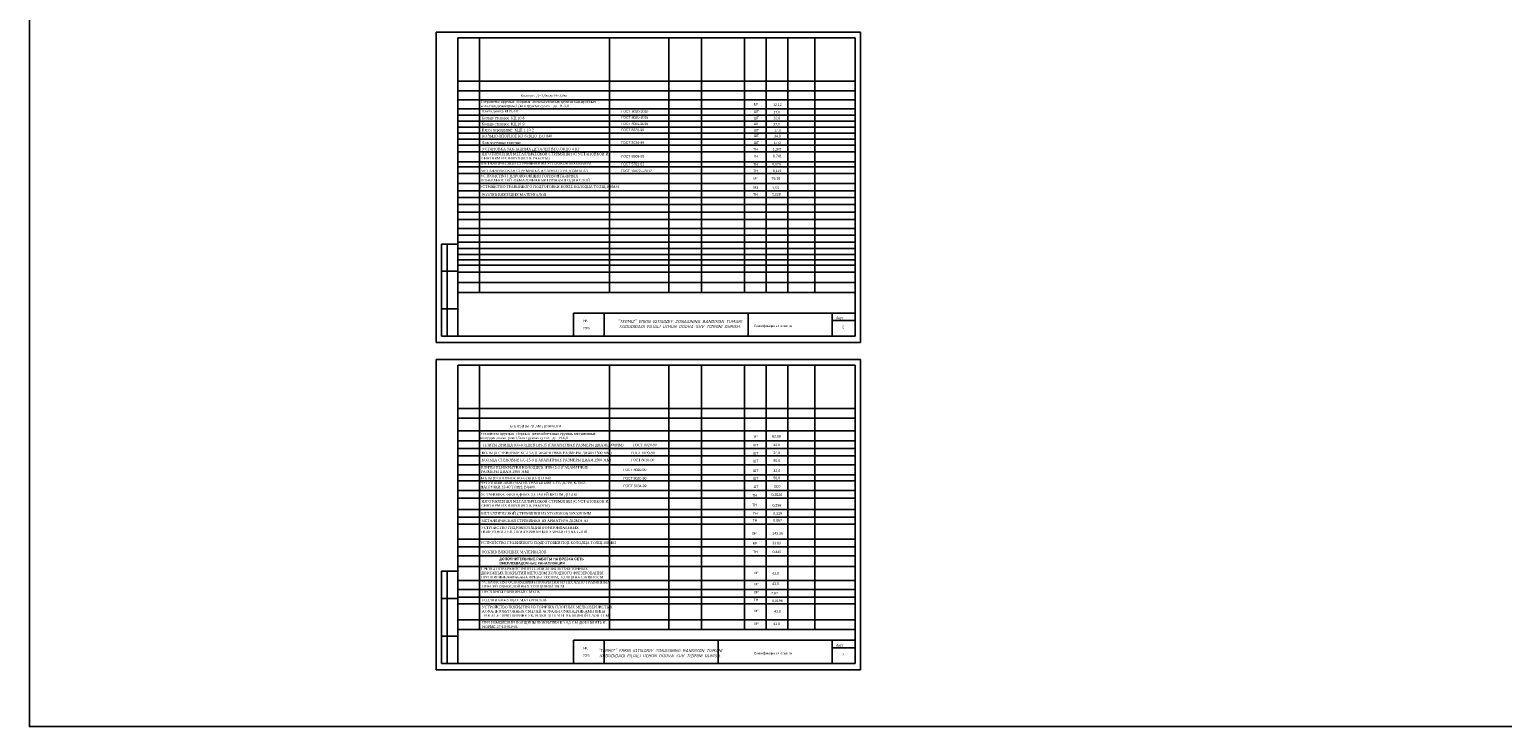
# Model space of a CAD drawing. Extents: x 0 to 362422, y 0 to 4201735.
# Tile 1 of 256: x 359505 to 360963, y 4195365 to 4196054. Entities that reach past the tile are written whole.
import ezdxf

# ---------------------------------------------------------------- set-up
doc = ezdxf.new("R2010")
doc.units = 0
doc.header["$LTSCALE"] = 0.5
doc.header["$MEASUREMENT"] = 0
doc.layers.add('ПРИМЕЧАНИЕ', color=7, linetype='Continuous', lineweight=25)
doc.styles.add('ГОСТ 250', font='isocpeur.ttf', dxfattribs={"height": 250})

msp = doc.modelspace()

# ---------------------------------------------------------------- linework, layer by layer
at = {"color": 30, "linetype": 'Continuous', "true_color": 0xf8991e}
msp.add_lwpolyline([(359505.061, 4201734.878), (362421.903, 4201734.878), (362421.903, 4195364.535), (359505.061, 4195364.535)], close=True, dxfattribs=at)
at = {"layer": 'ПРИМЕЧАНИЕ', "color": 0}
for p, q in [((360327.756, 4196051.658), (359907.756, 4196051.658)), ((359907.756, 4196051.658), (359907.756, 4195744.524)), ((360322.399, 4196046.301), (359929.185, 4196046.301)), ((359929.185, 4196046.301), (359929.185, 4195751.053)), ((359950.613, 4196046.301), (359950.613, 4195794.279)), ((360079.185, 4196046.301), (360079.185, 4195794.279)), ((360138.113, 4196046.301), (360138.113, 4195794.279)), ((360170.256, 4196046.301), (360170.256, 4195794.279)), ((360213.113, 4196046.301), (360213.113, 4195794.279)), ((360234.542, 4196046.301), (360234.542, 4195794.279)), ((360255.97, 4196046.301), (360255.97, 4195794.279)), ((360282.756, 4196046.301), (360282.756, 4195794.279)), ((360322.399, 4195751.053), (360322.399, 4196046.301)), ((360327.756, 4195744.524), (360327.756, 4196051.658)), ((359929.185, 4196003.444), (360322.399, 4196003.444)), ((359929.185, 4195993.801), (360322.399, 4195993.801)), ((359929.185, 4195984.927), (360322.399, 4195984.927)), ((359929.185, 4195975.86), (360322.399, 4195975.86)), ((359929.185, 4195969.775), (360322.399, 4195969.775)), ((359929.185, 4195963.801), (360322.399, 4195963.801)), ((359929.185, 4195957.827), (360322.399, 4195957.827)), ((359929.185, 4195951.853), (360322.399, 4195951.853)), ((359929.185, 4195945.879), (360322.399, 4195945.879)), ((360322.399, 4195940.013), (359929.185, 4195940.013)), ((359929.185, 4195933.492), (360322.399, 4195933.492)), ((360322.399, 4195923.626), (359929.185, 4195923.626)), ((359929.185, 4195918.359), (360322.399, 4195918.359)), ((359929.185, 4195912.02), (360322.399, 4195912.02)), ((359929.185, 4195902.08), (360322.399, 4195902.08)), ((359929.185, 4195894.786), (360322.399, 4195894.786)), ((360322.399, 4195888.197), (359929.185, 4195888.197)), ((359929.185, 4195881.301), (360322.399, 4195881.301)), ((359929.185, 4195873.801), (360322.399, 4195873.801)), ((359929.185, 4195866.301), (360322.399, 4195866.301)), ((359929.185, 4195857.621), (360322.399, 4195857.621)), ((359929.185, 4195850.754), (360322.399, 4195850.754)), ((359918.47, 4195751.053), (359918.47, 4195842.124)), ((360322.399, 4195843.801), (359929.185, 4195843.801)), ((359929.185, 4195837.58), (360322.399, 4195837.58)), ((359929.185, 4195831.625), (360322.399, 4195831.625)), ((359929.185, 4195826.336), (360322.399, 4195826.336)), ((359929.185, 4195821.301), (360322.399, 4195821.301)), ((359913.113, 4195815.339), (359929.185, 4195815.339)), ((360322.399, 4195814.359), (359929.185, 4195814.359)), ((359929.185, 4195803.971), (360322.399, 4195803.971)), ((360322.399, 4195794.279), (359929.185, 4195794.279)), ((359913.113, 4195777.839), (359929.185, 4195777.839)), ((360043.831, 4195751.053), (360043.831, 4195773.838)), ((360043.831, 4195773.838), (360073.949, 4195773.838)), ((360043.831, 4195751.053), (360043.831, 4195773.838)), ((360043.831, 4195773.838), (360073.949, 4195773.838)), ((360073.949, 4195773.838), (360073.949, 4195751.053)), ((360073.949, 4195751.053), (360073.949, 4195773.838)), ((360073.949, 4195773.838), (360299.812, 4195773.838)), ((360073.949, 4195773.838), (360073.949, 4195751.053)), ((360073.949, 4195751.053), (360073.949, 4195773.838)), ((360073.949, 4195773.838), (360299.812, 4195773.838)), ((360216.486, 4195773.838), (360216.486, 4195751.053)), ((360299.812, 4195773.838), (360299.812, 4195751.053)), ((360322.399, 4195773.838), (360299.812, 4195773.838)), ((360299.812, 4195751.053), (360299.812, 4195766.404)), ((360299.812, 4195766.404), (360322.399, 4195766.404)), ((360322.399, 4195766.404), (360322.399, 4195773.838)), ((360322.399, 4195773.838), (360322.399, 4195751.053)), ((360322.399, 4195751.053), (360322.399, 4195773.838)), ((359929.185, 4195751.053), (360322.399, 4195751.053)), ((360073.949, 4195751.053), (360043.831, 4195751.053)), ((360043.831, 4195751.053), (360073.949, 4195751.053)), ((360073.949, 4195751.053), (360043.831, 4195751.053)), ((360043.831, 4195751.053), (360073.949, 4195751.053)), ((360327.756, 4195727.685), (359907.756, 4195727.685)), ((359907.756, 4195727.685), (359907.756, 4195420.551)), ((360322.399, 4195722.328), (359929.185, 4195722.328)), ((359929.185, 4195722.328), (359929.185, 4195427.08)), ((359950.613, 4195722.328), (359950.613, 4195460.615)), ((360079.185, 4195722.328), (360079.185, 4195460.615)), ((360138.113, 4195722.328), (360138.113, 4195460.615)), ((360170.256, 4195722.328), (360170.256, 4195460.615)), ((360213.113, 4195722.328), (360213.113, 4195460.615)), ((360234.542, 4195722.328), (360234.542, 4195460.615)), ((360255.97, 4195722.328), (360255.97, 4195460.615)), ((360282.756, 4195722.328), (360282.756, 4195460.615)), ((360322.399, 4195427.08), (360322.399, 4195722.328)), ((360327.756, 4195420.551), (360327.756, 4195727.685)), ((359929.185, 4195679.471), (360322.399, 4195679.471)), ((359929.185, 4195669.828), (360322.399, 4195669.828)), ((359929.185, 4195657.088), (360322.399, 4195657.088)), ((359929.185, 4195647.328), (360322.399, 4195647.328)), ((359929.185, 4195639.828), (360322.399, 4195639.828)), ((359929.185, 4195632.328), (360322.399, 4195632.328)), ((359929.185, 4195623.434), (360322.399, 4195623.434)), ((360322.399, 4195613.55), (359929.185, 4195613.55)), ((359929.185, 4195607.67), (360322.399, 4195607.67)), ((360322.399, 4195598.295), (359929.185, 4195598.295)), ((359929.185, 4195590.511), (360322.399, 4195590.511)), ((359929.185, 4195579.238), (360322.399, 4195579.238)), ((359929.185, 4195571.664), (360322.399, 4195571.664)), ((360322.399, 4195564.828), (359929.185, 4195564.828)), ((359929.185, 4195549.828), (360322.399, 4195549.828)), ((359929.185, 4195542.328), (360322.399, 4195542.328)), ((359929.185, 4195533.648), (360322.399, 4195533.648)), ((359918.47, 4195427.08), (359918.47, 4195518.151)), ((360322.399, 4195522.981), (359929.185, 4195522.981)), ((359929.185, 4195508.995), (360322.399, 4195508.995)), ((359929.185, 4195500.136), (360322.399, 4195500.136)), ((359913.113, 4195491.366), (359929.185, 4195491.366)), ((359929.185, 4195492.71), (360322.399, 4195492.71)), ((360322.399, 4195486.054), (359929.185, 4195486.054)), ((360322.399, 4195470.306), (359929.185, 4195470.306)), ((359913.113, 4195453.866), (359929.185, 4195453.866)), ((360322.399, 4195460.615), (359929.185, 4195460.615)), ((360043.831, 4195427.08), (360043.831, 4195449.865)), ((360043.831, 4195449.865), (360073.949, 4195449.865)), ((360043.831, 4195427.08), (360043.831, 4195449.865)), ((360043.831, 4195449.865), (360073.949, 4195449.865)), ((360073.949, 4195449.865), (360073.949, 4195427.08)), ((360073.949, 4195427.08), (360073.949, 4195449.865)), ((360073.949, 4195449.865), (360299.812, 4195449.865)), ((360073.949, 4195449.865), (360073.949, 4195427.08)), ((360073.949, 4195427.08), (360073.949, 4195449.865)), ((360073.949, 4195449.865), (360299.812, 4195449.865)), ((360186.881, 4195449.865), (360186.881, 4195427.08)), ((360299.812, 4195449.865), (360299.812, 4195427.08)), ((360322.399, 4195449.865), (360299.812, 4195449.865)), ((360299.812, 4195427.08), (360299.812, 4195442.431)), ((360299.812, 4195442.431), (360322.399, 4195442.431)), ((360322.399, 4195442.431), (360322.399, 4195449.865)), ((360322.399, 4195449.865), (360322.399, 4195427.08)), ((360322.399, 4195427.08), (360322.399, 4195449.865)), ((359929.185, 4195427.08), (360322.399, 4195427.08)), ((360073.949, 4195427.08), (360043.831, 4195427.08)), ((360043.831, 4195427.08), (360073.949, 4195427.08)), ((360073.949, 4195427.08), (360043.831, 4195427.08)), ((360043.831, 4195427.08), (360073.949, 4195427.08))]:
    msp.add_line(p, q, dxfattribs=at)
for points in [[(359929.185, 4195751.053), (359929.185, 4195842.124), (359913.113, 4195842.124), (359913.113, 4195751.053)], [(360299.812, 4195751.053), (360299.812, 4195766.404), (360322.399, 4195766.404), (360322.399, 4195773.838), (360322.399, 4195751.053), (360322.399, 4195773.838), (360299.812, 4195773.838)], [(359929.185, 4195427.08), (359929.185, 4195518.151), (359913.113, 4195518.151), (359913.113, 4195427.08)], [(360299.812, 4195427.08), (360299.812, 4195442.431), (360322.399, 4195442.431), (360322.399, 4195449.865), (360322.399, 4195427.08), (360322.399, 4195449.865), (360299.812, 4195449.865)]]:
    msp.add_lwpolyline(points, close=True, dxfattribs=at)
at = {"layer": 'ПРИМЕЧАНИЕ', "color": 0, "flags": 128}
for points in [[(360327.756, 4195744.524), (359907.756, 4195744.524)], [(360327.756, 4195420.551), (359907.756, 4195420.551)]]:
    msp.add_lwpolyline(points, dxfattribs=at)

# ---------------------------------------------------------------- texts
at = {"char_height": 3, "width": 118.52836, "attachment_point": 1, "style": 'ГОСТ 250'}
for insert in [(360089.539, 4195766.902), (360069.987, 4195441.162)]:
    msp.add_mtext('\\pxqc;{\\fISOCPEUR|b1|i1|c204|p34;\\C5;"TERMIZ" ERKIN IQTISODIY ZONASINING BANDIXON TUMANI XUDUDIDAGI FILIALI UCHUN OQOVA SUV TIZIMINI QURISH.}', dxfattribs=dict(at, insert=insert))
at = {"layer": 'ПРИМЕЧАНИЕ', "color": 0, "width": 0.7}
for s, p in [('2026', (360053.202, 4195757.544)), ('НК.', (360053.543, 4195764.88)), ('Спецификация материалов', (360222.532, 4195759.862, -271.4)), ('Лист', (360303.873, 4195767.563)), ('Лист', (360303.873, 4195767.563)), ('2', (360309.898, 4195758.803)), ('НК.', (360053.543, 4195440.907)), ('Лист', (360303.873, 4195443.59)), ('Лист', (360303.873, 4195443.59)), ('2026', (360053.202, 4195433.571)), ('Спецификация материалов', (360222.532, 4195435.889, -271.4)), ('3', (360309.898, 4195434.83))]:
    msp.add_text(s, height=2.5, dxfattribs=at).set_placement(p)
at = {"layer": 'ПРИМЕЧАНИЕ', "color": 0, "char_height": 2.5, "attachment_point": 1}
for s, insert, width in [('{\\fTimes New Roman|b0|i0|c204|p18;Устройство круглых  сборных  железабетонных грунтах кан-ционных колодцев диаметром:1,0м в грунтах сухих   до   Н-3,0}', (359951.694, 4195984.262), 120.19814), ('{\\fTimes New Roman|b0|i0|c204|p18;Колодцы Д=1,0м до Н=3,0м}', (359991.201, 4195990.401), 120.19814), ('М³', (360222.196, 4195981.555), 120.19814), ('12,12', (360241.194, 4195981.239, -2821.65), 120.19814), ('{\\fTimes New Roman|b0|i0|c204|p18;Кольцо стеновое  КЦ 10-6}', (359952.661, 4195968.098), 120.19814), ('{\\fTimes New Roman|b0|i0|c204|p18;Плита днища КПД-10}', (359952.713, 4195974.813), 120.19814), ('ГОСТ 8020-2016 ', (360091.096, 4195968.676), 120.19814), ('ГОСТ 8020-2016 ', (360091.152, 4195974.552), 120.19814), ('ШТ', (360221.993, 4195968.082), 120.19814), ('ШТ', (360222.038, 4195974.521), 120.19814), ('20,0', (360241.619, 4195968.042, -2821.65), 120.19814), ('17,0', (360241.555, 4195973.87, -2821.65), 120.19814), ('{\\fTimes New Roman|b0|i0|c204|p18;Кольцо стеновое  КЦ 10-9}', (359952.531, 4195962.174), 120.19814), ('{\\fTimes New Roman|b0|i0|c204|p18;Плита перекрытий  КЦП 1-10-2}', (359952.816, 4195956.262), 120.19814), ('{\\fTimes New Roman|b0|i0|c204|p18;КОЛЬЦО ОПОРНОЕ КО-6 (КЦО-1) O 840}', (359952.955, 4195950.327), 120.19814), (' ГОСТ 8020-90', (360089.933, 4195956.344), 120.19814), ('ГОСТ 8020-2016 ', (360091.03, 4195962.357), 120.19814), ('ШТ', (360221.993, 4195956.059), 120.19814), ('ШТ', (360221.993, 4195950.565), 120.19814), ('ШТ', (360222.019, 4195962.392), 120.19814), ('37,0', (360241.4, 4195961.929, -2821.65), 120.19814), ('34,0', (360242.197, 4195950.249, -2821.65), 120.19814), ('17,0', (360242.197, 4195955.743, -2821.65), 120.19814), ('{\\fTimes New Roman|b0|i0|c204|p18;Люк чугунные тежелые}', (359953.024, 4195943.741), 120.19814), ('{\\fTimes New Roman|b0|i0|c204|p18;УСТАНОВКА ЗАКЛАДНЫХ ДЕТАЛЕЙ ВЕСОМ ДО 4 КГ}', (359953.021, 4195937.496), 120.19814), ('ГОСТ 3634-99', (360090.876, 4195943.783), 120.19814), ('ТН', (360221.808, 4195937.225), 120.19814), ('ШТ', (360221.993, 4195943.634), 120.19814), ('1,387', (360240.879, 4195937.179, -2821.65), 120.19814), ('17,0', (360241.98, 4195943.588, -2821.65), 120.19814), ('{\\fTimes New Roman|b0|i0|c204|p18;ИЗГОТОВЛЕНИЯ МЕТАЛЛИЧЕСКОЙ СТРЕМЯНКИ (С УСТАНОВКОЙ И \\PСНЯТИЕМ ИХ В ПРОЦЕССЕ РАБОТЫ)}', (359952.584, 4195932.512), 156.60013), ('{\\fTimes New Roman|b0|i0|c204|p18;МЕТАЛЛИЧЕСКОЙ СТРЕМЯНКИ ИЗ УГОЛОКОВ 50Х50Х5ММ}', (359952.481, 4195923.016), 120.19814), (' ГОСТ 8509-93', (360090.062, 4195930.207), 120.19814), ('ГОСТ 5781-82', (360090.967, 4195922.51), 120.19814), ('ТН', (360221.707, 4195930.375), 120.19814), ('ТН', (360221.791, 4195922.264), 120.19814), ('0,620', (360240.287, 4195922.378, -2821.65), 120.19814), ('0,741', (360241.137, 4195930.493, -2821.65), 120.19814), ('{\\fTimes New Roman|b0|i0|c204|p18;УСТРОЙСТВО ГИДРОИЗОЛЯЦИЙ ГОРИЗОНТАЛЬНЫХ ПОВЕРХНОСТЕЙ. ОБМАЗОЧНАЯ БИТУМНАЯ В ОДИН СЛОЙ}', (359951.737, 4195910.768), 120.19814), ('{\\fTimes New Roman|b0|i0|c204|p18;МЕТАЛЛИЧКСКАЯ СТРЕМЯНКА ИЗ АРМАТУРА Д12ММ А3}', (359951.855, 4195915.863), 120.19814), ('ГОСТ 10922—2012', (360090.499, 4195915.773), 120.19814), ('ТН', (360221.673, 4195915.69), 120.19814), ('М²', (360221.72, 4195908.167), 120.19814), ('76,16', (360239.814, 4195908.372, -2821.65), 120.19814), ('0,121', (360241.066, 4195915.848, -2821.65), 120.19814), ('{\\fTimes New Roman|b0|i0|c204|p18;УСТРОЙСТВО ГРАВИЙНОГО ПОДГОТОВКИ ВОЗЛЕ КОЛОДЦА ТОЛЩ.100ММ}', (359950.915, 4195900.177), 154.75566), ('{\\fTimes New Roman|b0|i0|c204|p18;РОЗЛИВ ВЯЖУЩИХ МАТЕРИАЛОВ}', (359953.251, 4195892.153), 120.19814), ('ТН', (360221.378, 4195892.559), 120.19814), ('М3', (360221.735, 4195899.376), 120.19814), ('0,228', (360240.239, 4195892.612, -2821.65), 120.19814), ('1,55', (360240.305, 4195898.962, -2821.65), 120.19814), ('{\\fTimes New Roman|b0|i0|c204|p18;КОЛОДЦЫ Д1,5М ДО Н=6,0М}', (359980.487, 4195663.058), 120.19814), ('{\\fTimes New Roman|b0|i0|c204|p18;Устройство круглых  сборных  железабетонных грунтах кан-ционных колодцев диаметром:1,5м в грунтах сухих   до   Н-6,0}', (359951.208, 4195655.723), 120.19814), ('{\\fTimes New Roman|b0|i0|c204|p18;ПЛИТЫ ДНИЩА КОЛОДЦЕВ ПН-15 (ГАБАРИТНЫЕ РАЗМЕРЫ ДИАМ.2000ММ)          ГОСТ 8020-90}', (359954.451, 4195644.523), 178.39365), ('ШТ', (360221.357, 4195644.213), 120.19814), ('М³', (360221.636, 4195652.901), 120.19814), ('62,08', (360240.33, 4195653.042, -2821.65), 120.19814), ('32,0', (360241.561, 4195644.618, -2821.65), 120.19814), ('{\\fTimes New Roman|b0|i0|c204|p18;КОЛЬЦА СТЕНОВЫЕ КС-15-9 (ГАБАРИТНЫЕ РАЗМЕРЫ ДИАМ.1500 ММ)                    ГОСТ 8020-90}', (359952.532, 4195629.67), 189.52519), ('{\\fTimes New Roman|b0|i0|c204|p18;КОЛЬЦА СТЕНОВЫЕ КС-15-6 (ГАБАРИТНЫЕ РАЗМЕРЫ ДИАМ.1500 ММ)                    ГОСТ 8020-90}', (359952.818, 4195636.639), 179.2532), ('ШТ', (360221.357, 4195636.365), 120.19814), ('24,0', (360241.561, 4195636.77, -2821.65), 120.19814), ('96,0', (360241.561, 4195629.028, -2821.65), 120.19814), ('{\\fTimes New Roman|b0|i0|c204|p18;ПЛИТЫ ПЕРЕКРЫТИЯ КОЛОДЦЕВ 1ПП-15-2 (ГАБАРИТНЫЕ РАЗМЕРЫ ДИАМ.1500 ММ) }', (359951.886, 4195622.297), 120.19814), ('ГОСТ 8020-90', (360093.055, 4195619.895), 120.19814), ('ШТ', (360221.357, 4195628.623), 120.19814), ('ШТ', (360221.357, 4195619.068), 120.19814), ('32,0', (360241.561, 4195618.975, -2821.65), 120.19814), ('{\\fTimes New Roman|b0|i0|c204|p18;ЧУГУННЫЙ ЛЮК (МАГИСТРАЛЬНЫЙ) Т-115 Д.700, КЛАСС НАГРУЗКИ 35-40 ТОНН, ВЧ400, }', (359951.611, 4195607.117), 120.19814), ('{\\fTimes New Roman|b0|i0|c204|p18;КОЛЬЦО ОПОРНОЕ КО-6 (КЦО-1) O 840}', (359951.825, 4195611.653), 120.19814), (' ГОСТ 3634-99', (360092.263, 4195603.959), 120.19814), ('ГОСТ 8020-90', (360093.055, 4195611.424), 120.19814), ('ШТ', (360221.357, 4195611.449), 120.19814), ('ШТ', (360221.618, 4195603.18), 120.19814), ('50,0', (360241.561, 4195611.854, -2821.65), 120.19814), ('32,0', (360241.822, 4195603.584, -2821.65), 120.19814), ('{\\fTimes New Roman|b0|i0|c204|p18;УСТАНОВКА ЗАКЛАДНЫХ ДЕТАЛЕЙ ВЕСОМ ДО 4 КГ}', (359951.843, 4195595.48), 120.19814), ('{\\fTimes New Roman|b0|i0|c204|p18;ИЗГОТОВЛЕНИЯ МЕТАЛЛИЧЕСКОЙ СТРЕМЯНКИ (С УСТАНОВКОЙ И \\PСНЯТИЕМ ИХ В ПРОЦЕССЕ РАБОТЫ)}', (359952.584, 4195588.709), 156.60013), ('ТН', (360220.642, 4195594.683), 120.19814), ('ТН', (360220.669, 4195585.104), 120.19814), ('0,2520', (360239.71, 4195595.197, -2821.65), 120.19814), ('{\\fTimes New Roman|b0|i0|c204|p18;МЕТАЛЛИЧЕСКОЙ СТРЕМЯНКИ ИЗ УГОЛОКОВ \\fTimes New Roman|b0|i0|c0|p18;50\\fTimes New Roman|b0|i0|c204|p18;Х\\fTimes New Roman|b0|i0|c0|p18;50\\fTimes New Roman|b0|i0|c204|p18;Х\\fTimes New Roman|b0|i0|c0|p18;5\\fTimes New Roman|b0|i0|c204|p18;ММ}', (359952.413, 4195576.711), 120.19814), ('ТН', (360221.292, 4195576.632), 120.19814), ('0,256', (360240.693, 4195584.773, -2821.65), 120.19814), ('0,339', (360241.518, 4195576.591, -2821.65), 120.19814), ('{\\fTimes New Roman|b0|i0|c204|p18;УСТРОЙСТВО ГИДРОИЗОЛЯЦИЙ ГОРИЗОНТАЛЬНЫХ ПОВЕРХНОСТЕЙ\\fTimes New Roman|b0|i0|c0|p18;. \\fTimes New Roman|b0|i0|c204|p18;ОБМАЗОЧНАЯ БИТУМНАЯ В ДВА СЛОЙ}', (359952.284, 4195562.695), 120.19814), ('{\\fTimes New Roman|b0|i0|c204|p18;МЕТАЛЛИЧКСКАЯ СТРЕМЯНКА ИЗ АРМАТУРА Д\\fTimes New Roman|b0|i0|c0|p18;12\\fTimes New Roman|b0|i0|c204|p18;ММ А\\fTimes New Roman|b0|i0|c0|p18;3}', (359952.507, 4195569.596), 120.19814), ('М²', (360220.876, 4195556.992), 120.19814), ('ТН', (360221.144, 4195569.935), 120.19814), ('143,36', (360240.483, 4195556.951, -2821.65), 120.19814), ('0,067', (360241.479, 4195569.894, -2821.65), 120.19814), ('{\\fTimes New Roman|b0|i0|c204|p18;УСТРОЙСТВО ГРАВИЙНОГО ПОДГОТОВКИ ПОД КОЛОДЦА ТОЛЩ.100ММ}', (359951.753, 4195547.772), 162.47115), ('М³', (360221.144, 4195547.062), 120.19814), ('33,60', (360240.416, 4195547.391, -2821.65), 120.19814), ('{\\fTimes New Roman|b0|i0|c204|p18;РОЗЛИВ ВЯЖУЩИХ МАТЕРИАЛОВ}', (359953.294, 4195538.538), 120.19814), ('{\\fArial|b1|i0|c204|p34;ДОПОЛНИТЕЛЬНЫЕ РАБОТЫ НА ВРЕЗКА СЕТЬ ВНЕПЛОШАДОЧНЫЕ КАНАЛИЗАЦИЯ} ', (359970.282, 4195531.671), 120.19814), ('ТН', (360221.424, 4195538.704), 120.19814), ('0,445', (360240.714, 4195538.663, -2821.65), 120.19814), ('{\\fTimes New Roman|b0|i0|c204|p18;СРЕЗКА ПОВЕРХНОСТНОГО СЛОЯ АСФАЛЬТОБЕТОННЫХ ДОРОЖНЫХ ПОКРЫТИЙ МЕТОДОМ ХОЛОДНОГО ФРЕЗЕРОВАНИЯ ПРИ ШИРИНЕ БАРАБАНА ФРЕЗЫ 1000 ММ, ТОЛЩИНА СЛОЯ 10 СМ}', (359952.1, 4195521.915), 121.50748), ('М²', (360222.814, 4195517.915), 120.19814), ('41,0', (360240.291, 4195517.352, -2821.65), 120.19814), ('{\\fTimes New Roman|b0|i0|c204|p18;УСТРОЙСТВО ОСНОВАНИЙ И ПОКРЫТИЙ ИЗ ПЕСЧАНО-ГРАВИЙНЫХ СМЕСЕЙ ОДНОСЛОЙНЫХ ТОЛЩИНОЙ 10СМ}', (359952.781, 4195508.871), 136.26455), ('{\\fTimes New Roman|b0|i0|c204|p18;ПЕСЧАНО-ГРАВИЙНАЯ СМЕСЬ}', (359953.279, 4195499.098), 120.19814), ('М²', (360222.814, 4195506.69), 120.19814), ('М³', (360222.814, 4195498.65), 120.19814), ('2,87', (360239.462, 4195497.757, -2821.65), 120.19814), ('41,0', (360240.291, 4195507.211, -2821.65), 120.19814), ('{\\fTimes New Roman|b0|i0|c204|p18;УСТРОЙСТВО ПОКРЫТИЯ ИЗ ГОРЯЧИХ ПЛОТНЫХ МЕЛКОЗЕРНИСТЫХ АСФАЛЬТОБЕТОННЫХ СМЕСЕЙ АСФАЛЬТОУКЛАДЧИКАМИ ТИПА "VOGELE" ПРИ ШИРИНЕ УКЛАДКИ ДО 6 М И ТОЛЩИНОЙ СЛОЯ 4 СМ}', (359953.009, 4195484.061), 131.30775), ('{\\fTimes New Roman|b0|i0|c204|p18;РОЗЛИВ ВЯЖУЩИХ МАТЕРИАЛОВ}', (359953.398, 4195490.797), 120.19814), ('ТН', (360222.094, 4195491.132), 120.19814), ('0,0196', (360240.281, 4195490.276, -2821.65), 120.19814), ('{\\fTimes New Roman|b0|i0|c204|p18;ПРИ ИЗМЕНЕНИИ ТОЛЩИНЫ ПОКРЫТИЯ НА 0,5 СМ ДОБАВЛЯТЬ К НОРМЕ 27-13-010-01}', (359953.293, 4195468.853), 120.19814), ('М²', (360222.814, 4195480.336), 120.19814), ('41,0', (360242.263, 4195479.774, -2821.65), 120.19814), ('М²', (360222.765, 4195467.616), 120.19814), ('41,0', (360241.454, 4195467.544, -2821.65), 120.19814)]:
    msp.add_mtext(s, dxfattribs=dict(at, insert=insert, width=width))

doc.saveas('drawing.dxf')
